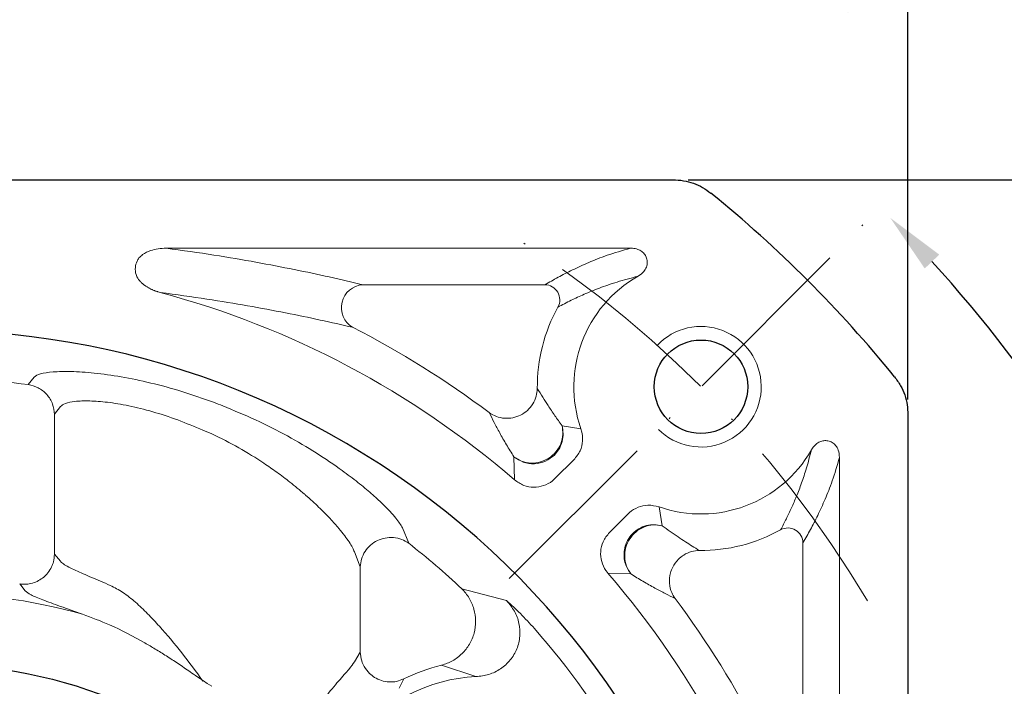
# Model space of a CAD drawing. Header units: millimetres. Extents: x 8988 to 9844, y -574 to 31.
# Tile 6 of 14: x 9132 to 9197, y -144 to -100. Entities that reach past the tile are written whole.
import ezdxf

# ---------------------------------------------------------------- set-up
doc = ezdxf.new("R2010")
doc.units = ezdxf.units.MM
doc.header["$PDSIZE"] = -5
doc.linetypes.add('ACAD_ISO10W100', pattern=[18, 12, -3, 0, -3])
doc.layers.get('0').update_dxf_attribs({"lineweight": 18})
doc.layers.get('Defpoints').update_dxf_attribs({"lineweight": 18})
for name, color, linetype, lineweight in [('中心线层', 7, 'ACAD_ISO10W100', 0), ('尺寸线层', 3, 'Continuous', 18), ('粗实线', 7, 'Continuous', 40)]:
    doc.layers.add(name, color=color, linetype=linetype, lineweight=lineweight)
doc.styles.add('工程字', font='txt')
doc.dimstyles.new('DIMSTYLE_17', dxfattribs={"dimtxt": 8, "dimasz": 12, "dimexe": 0.18, "dimexo": 1, "dimgap": 1, "dimtad": 1, "dimtih": 1, "dimtoh": 1, "dimdec": 3, "dimdsep": 46, "dimtxsty": 'Standard', "dimblk": '_CAXARROW', "dimcen": 0.09, "dimdle": 24, "dimadec": 0, "dimazin": 0, "dimtfac": 0.7, "dimtdec": 3, "dimtofl": 0, "dimtmove": 0, "dimatfit": 3, "dimfxl": 1, "dimtolj": 1, "dimarcsym": 0})
doc.dimstyles.new('ISO-25', dxfattribs={"dimtxt": 8, "dimasz": 4, "dimexe": 1.25, "dimexo": 1, "dimgap": 1.3, "dimtad": 1, "dimtxsty": '工程字', "dimcen": 2, "dimdle": 8, "dimadec": 0, "dimazin": 0, "dimtfac": 1, "dimtmove": 0, "dimatfit": 3, "dimfxl": 1, "dimarcsym": 0})

# ---------------------------------------------------------------- blocks, each defined once
blk = doc.blocks.new('*D116')
at = {"layer": 'Defpoints', "color": 0, "lineweight": 30}
for p in [(9190.774164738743, -99.01638735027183), (9060.77416473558, -126.3863589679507), (9190.774164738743, -126.3863589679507)]:
    blk.add_point(p, dxfattribs=at)
at = {"layer": '尺寸线层', "color": 0, "lineweight": -2}
for p, q in [((9060.77416473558, -125.3863589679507), (9060.77416473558, -97.76638735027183)), ((9190.774164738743, -125.3863589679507), (9190.774164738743, -97.76638735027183)), ((9064.77416473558, -99.01638735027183), (9186.774164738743, -99.01638735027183))]:
    blk.add_line(p, q, dxfattribs=at)
at = {"layer": '尺寸线层', "color": 0, "lineweight": 30}
for points in [[(9064.77416473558, -98.34972068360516), (9064.77416473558, -99.6830540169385), (9060.77416473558, -99.01638735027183)], [(9186.774164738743, -99.6830540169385), (9186.774164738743, -98.34972068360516), (9190.774164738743, -99.01638735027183)]]:
    blk.add_solid(points, dxfattribs=at)
at = {"layer": '尺寸线层', "color": 0, "insert": (9125.774164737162, -93.71638735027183), "char_height": 8, "attachment_point": 5, "style": '工程字'}
blk.add_mtext('130', dxfattribs=at)
blk = doc.blocks.new('*D117')
at = {"layer": 'Defpoints', "color": 0, "lineweight": 30}
for p in [(9175.183641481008, -110.7958357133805), (9229.959204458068, -110.7958357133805), (9175.183641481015, -240.7958357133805)]:
    blk.add_point(p, dxfattribs=at)
at = {"layer": '尺寸线层', "color": 0, "lineweight": -2}
for p, q in [((9176.183641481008, -110.7958357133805), (9231.209204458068, -110.7958357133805)), ((9229.959204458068, -236.7958357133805), (9229.959204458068, -114.7958357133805)), ((9176.183641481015, -240.7958357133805), (9231.209204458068, -240.7958357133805))]:
    blk.add_line(p, q, dxfattribs=at)
at = {"layer": '尺寸线层', "color": 0, "lineweight": 30}
for points in [[(9230.625871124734, -114.7958357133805), (9229.292537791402, -114.7958357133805), (9229.959204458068, -110.7958357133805)], [(9229.292537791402, -236.7958357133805), (9230.625871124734, -236.7958357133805), (9229.959204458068, -240.7958357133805)]]:
    blk.add_solid(points, dxfattribs=at)
at = {"layer": '尺寸线层', "color": 0, "insert": (9224.659204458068, -175.7958357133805), "char_height": 8, "attachment_point": 5, "rotation": 90, "style": '工程字'}
blk.add_mtext('130', dxfattribs=at)
blk = doc.blocks.new('*D118')
at = {"layer": 'Defpoints', "color": 0, "lineweight": 30}
for p in [(9158.967902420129, -111.3410005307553), (9092.580427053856, -240.2506708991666)]:
    blk.add_point(p, dxfattribs=at)
at = {"layer": '尺寸线层', "color": 0, "lineweight": -2}
blk.add_line((9110.012562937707, -206.4013510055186), (9094.41180568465, -236.6945420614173), dxfattribs=at)
at = {"layer": '尺寸线层', "color": 0, "lineweight": 30}
blk.add_solid([(9093.819117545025, -236.3893122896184), (9095.004493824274, -236.9997718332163), (9092.580427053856, -240.2506708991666)], dxfattribs=at)
at = {"layer": '尺寸线层', "color": 0, "insert": (9099.712685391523, -214.8254372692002), "char_height": 8, "attachment_point": 5, "rotation": 62.751885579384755, "style": '工程字'}
blk.add_mtext('∅145', dxfattribs=at)
blk = doc.blocks.new('_CAXARROW')
blk.add_hatch(color=0).paths.add_polyline_path([(0, 0), (-1, 0.125), (-1, -0.125)], flags=0)
blk = doc.blocks.new('*D119')
at = {"layer": 'Defpoints', "color": 0, "lineweight": 30}
for p in [(9073.5661338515, -111.9164845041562), (9177.982195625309, -239.6751869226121)]:
    blk.add_point(p, dxfattribs=at)
at = {"layer": '尺寸线层', "color": 0, "lineweight": -2}
for p, q in [((9125.684164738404, -175.7958357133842), (9125.864164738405, -175.7958357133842)), ((9125.774164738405, -175.8858357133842), (9125.774164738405, -175.7058357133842)), ((9189.679648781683, -253.9876539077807), (9181.779143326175, -244.3209579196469)), ((9209.763447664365, -253.9876539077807), (9189.679648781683, -253.9876539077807))]:
    blk.add_line(p, q, dxfattribs=at)
at = {"layer": '尺寸线层', "color": 0, "lineweight": -2, "xscale": 6, "yscale": 6, "zscale": 6, "rotation": 129.2588264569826}
blk.add_blockref('_CAXARROW', (9177.982195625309, -239.6751869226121), dxfattribs=at)
at = {"layer": '尺寸线层', "color": 0, "lineweight": 15, "insert": (9200.221548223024, -249.4876539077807), "char_height": 7, "attachment_point": 5, "style": '工程字'}
blk.add_mtext('\\A1;∅165', dxfattribs=at)
blk = doc.blocks.new('_FILLED')
at = {"linetype": 'ByBlock'}
blk.add_hatch(color=0, dxfattribs=at).paths.add_polyline_path([(0, 0), (-1, 0.1333333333), (-1, -0.1333333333)], flags=0)
blk = doc.blocks.new('*D121')
at = {"layer": 'Defpoints', "color": 0, "lineweight": 30}
for p in [(9191.139597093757, -111.8026720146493), (9165.683752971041, -137.2585161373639), (9212.472744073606, -152.9327196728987), (9055.893937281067, -175.7958357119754), (9199.071168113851, -175.7958357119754)]:
    blk.add_point(p, dxfattribs=at)
at = {"layer": '尺寸线层', "color": 0, "lineweight": -2}
blk.add_line((9200.071168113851, -175.7958357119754), (9216.73273040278, -175.7958357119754), dxfattribs=at)
blk.add_arc((9127.146433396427, -175.7958357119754), 88.33629700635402, 2.594660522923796, 42.40533947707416, dxfattribs=at)
at = {"layer": '尺寸线层', "color": 0, "lineweight": 30}
for points in [[(9192.855249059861, -115.7637701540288), (9191.891335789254, -116.6849916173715), (9189.60962803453, -113.3326410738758)], [(9214.725671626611, -171.8119548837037), (9216.058663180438, -171.7817672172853), (9215.48273040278, -175.7958357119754)]]:
    blk.add_solid(points, dxfattribs=at)
at = {"layer": '尺寸线层', "color": 0, "insert": (9213.655091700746, -139.9627761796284), "char_height": 8, "attachment_point": 5, "rotation": 292.49999999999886, "style": '工程字'}
blk.add_mtext('45%%d', dxfattribs=at)

msp = doc.modelspace()

# ---------------------------------------------------------------- linework, layer by layer
at = {"color": 7, "linetype": 'Continuous', "lineweight": 15}
for p, q in [((9141.532638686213, -115.3362498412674), (9172.366085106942, -115.3362498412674)), ((9166.678349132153, -117.7607693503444), (9154.58759909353, -117.7607693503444)), ((9132.78890039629, -123.8846213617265), (9132.38226190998, -124.3886084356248)), ((9134.121561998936, -126.3574988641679), (9134.51546115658, -125.8518428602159)), ((9134.121561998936, -126.3574988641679), (9134.121561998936, -135.6488050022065)), ((9144.56901850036, -127.647239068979), (9143.97931063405, -127.4211884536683)), ((9167.815948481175, -127.1149211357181), (9169.070808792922, -127.3130469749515)), ((9164.659811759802, -130.7074011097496), (9164.621877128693, -129.1830048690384)), ((9168.598624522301, -129.378686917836), (9167.369867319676, -130.6074441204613)), ((9186.230755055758, -129.2152100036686), (9186.230755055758, -160.014554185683)), ((9174.2574038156, -132.5025216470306), (9174.455078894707, -133.7540515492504)), ((9170.966646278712, -134.2002817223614), (9172.19210287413, -132.9748251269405)), ((9157.639600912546, -134.9184096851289), (9157.21679909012, -133.8990510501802)), ((9183.80923068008, -146.9824009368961), (9183.80923068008, -134.8916508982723)), ((9134.121561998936, -135.6488050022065), (9134.51546115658, -136.1126334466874)), ((9154.03286797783, -135.4867548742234), (9154.426767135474, -136.4840150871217)), ((9154.426767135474, -142.1367407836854), (9154.426767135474, -136.4840150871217)), ((9170.866633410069, -136.9102702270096), (9172.386995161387, -136.9481229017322)), ((9132.189023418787, -138.0768151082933), (9131.817669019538, -137.6166821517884)), ((9164.136829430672, -138.7233466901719), (9161.164422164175, -137.9289657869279)), ((9154.03286797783, -142.7892477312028), (9154.426767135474, -142.1367407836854)), ((9159.819245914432, -143.0096210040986), (9162.095783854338, -143.7674344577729)), ((9157.30517787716, -143.9212889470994), (9156.99550939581, -144.5294202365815))]:
    msp.add_line(p, q, dxfattribs=at)
for centre, radius, start, end in [((9177.039406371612, -124.5305940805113), 8.440414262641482, 119.6851260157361, 199.2480391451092), ((9125.774164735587, -175.7958357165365), 59.54041426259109, 49.2245088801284, 75.03738405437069), ((9154.693886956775, -119.2805824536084), 1.523525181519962, 94.00045687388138, 238.9959549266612), ((9166.660290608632, -118.7675735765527), 1.006966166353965, 331.8990428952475, 88.97242560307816), ((9177.039406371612, -124.5305940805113), 10.86493285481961, 150.8715534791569, 180.5570517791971), ((9125.774164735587, -175.7958357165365), 61.96493285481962, 53.09186970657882, 62.99640392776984), ((9125.774164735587, -175.7958357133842), 51.83020459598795, 82.67513226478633, 91.06373362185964), ((9125.774164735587, -175.7958357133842), 53.671973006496, 68.67676057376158, 69.37684776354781), ((9177.039406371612, -124.5305940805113), 8.443411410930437, 250.7622826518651, 330.2462990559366), ((9182.802425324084, -134.9097113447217), 1.006967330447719, 1.027682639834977, 118.1008488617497), ((9177.039406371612, -124.5305940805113), 10.86493285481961, 269.4429482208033, 299.1284465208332), ((9125.774164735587, -175.7958357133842), 51.83020459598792, 46.93626637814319, 52.06229397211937), ((9125.774164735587, -175.7958357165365), 59.54341141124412, 14.98402489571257, 40.77289729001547), ((9125.774164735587, -175.7958357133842), 37.58177344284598, 74.22867020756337, 90.54972149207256), ((9125.774164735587, -175.7958357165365), 61.96493285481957, 27.0035960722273, 36.90813029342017), ((9125.774164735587, -175.7958357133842), 53.45633123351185, 18.78553566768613, 41.21446433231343), ((9162.580244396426, -154.5458357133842), 11.86201784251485, 103.4595911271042, 116.4042963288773), ((9162.580244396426, -154.5458357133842), 10.78927846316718, 92.5735697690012, 141.802109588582)]:
    msp.add_arc(centre, radius, start, end, dxfattribs=at)
at = {"color": 0}
msp.add_arc((9177.039406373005, -124.5305940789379), 4, 224.9999999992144, 136.7632253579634, dxfattribs=at)
at = {"color": 7, "linetype": 'Continuous', "lineweight": 15}
for points, knots in [([(9141.532638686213, -115.3362498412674), (9141.181765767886, -115.3602895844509), (9140.63679059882, -115.397628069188), (9140.03468989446, -115.6927297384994), (9139.814694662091, -115.9059974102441), (9139.73616866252, -115.9821220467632)], [0, 0, 0, 0, 0.5375579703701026, 0.8349340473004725, 1, 1, 1, 1]), ([(9141.532638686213, -115.3362498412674), (9142.620093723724, -115.487525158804), (9144.789704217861, -115.7893385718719), (9147.541190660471, -116.2670080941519), (9150.070348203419, -116.7530627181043), (9152.422252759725, -117.2513565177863), (9153.860133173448, -117.5896279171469), (9154.58759909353, -117.7607693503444)], [0, 0, 0, 0, 0.1994365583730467, 0.3979011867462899, 0.5967865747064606, 0.7960024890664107, 1, 1, 1, 1]), ([(9172.366085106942, -115.3362498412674), (9171.826149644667, -115.4926502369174), (9170.740601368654, -115.8070955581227), (9169.563318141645, -116.2911075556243), (9168.491644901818, -116.7787171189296), (9167.53288595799, -117.2691689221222), (9166.963486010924, -117.5967349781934), (9166.678349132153, -117.7607693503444)], [0, 0, 0, 0, 0.1977208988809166, 0.3975208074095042, 0.5987606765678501, 0.7990724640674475, 1, 1, 1, 1]), ([(9172.859414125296, -117.1978258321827), (9172.996261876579, -117.1053483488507), (9173.229098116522, -116.948004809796), (9173.424789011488, -116.6115077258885), (9173.492944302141, -116.2979808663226), (9173.452005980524, -116.0023740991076), (9173.317569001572, -115.7469968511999), (9173.111164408, -115.5431687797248), (9172.82924814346, -115.393161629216), (9172.567411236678, -115.3369421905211), (9172.406567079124, -115.3363890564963), (9172.366085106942, -115.3362498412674)], [0, 0, 0, 0, 0.1793291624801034, 0.3051151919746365, 0.4108164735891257, 0.5169403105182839, 0.6133031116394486, 0.7116591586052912, 0.8231590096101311, 0.9554918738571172, 1, 1, 1, 1]), ([(9139.583203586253, -117.2059320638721), (9139.5691476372, -117.1677867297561), (9139.499818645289, -116.9796402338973), (9139.465624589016, -116.6298051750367), (9139.565699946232, -116.246052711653), (9139.689455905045, -116.0544457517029), (9139.73616866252, -115.9821220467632)], [0, 0, 0, 0, 0.0949859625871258, 0.4685049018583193, 0.7993825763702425, 1, 1, 1, 1]), ([(9139.583203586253, -117.2059320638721), (9139.593486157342, -117.2251147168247), (9139.617245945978, -117.2694397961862), (9139.658944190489, -117.3361660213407), (9139.707847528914, -117.405962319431), (9139.751608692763, -117.4617218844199), (9139.797304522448, -117.5157424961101), (9139.844884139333, -117.5680107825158), (9139.904660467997, -117.6279835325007), (9139.96684430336, -117.6852809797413), (9140.031205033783, -117.7399337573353), (9140.097538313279, -117.7920113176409), (9140.16565541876, -117.8415708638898), (9140.235393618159, -117.8886719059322), (9140.306610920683, -117.9333661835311), (9140.37917662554, -117.9757111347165), (9140.452975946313, -118.0157294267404), (9140.527907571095, -118.0535040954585), (9140.603872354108, -118.0890128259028), (9140.680782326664, -118.1223266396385), (9140.758566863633, -118.1534538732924), (9140.837149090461, -118.182446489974), (9140.916477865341, -118.2092471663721), (9141.019329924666, -118.2412388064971), (9141.096592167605, -118.2610678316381), (9141.14683179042, -118.2739616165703)], [0, 0, 0, 0, 0.0330058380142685, 0.0762661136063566, 0.119524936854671, 0.1627794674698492, 0.1844020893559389, 0.2276550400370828, 0.2709057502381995, 0.3141560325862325, 0.3574060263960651, 0.4006545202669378, 0.4439015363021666, 0.4871488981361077, 0.5303953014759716, 0.5736420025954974, 0.6168877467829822, 0.6601330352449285, 0.7033785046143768, 0.7466238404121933, 0.789868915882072, 0.8331132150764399, 0.8763582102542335, 0.9196021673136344, 1, 1, 1, 1]), ([(9172.859432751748, -117.1979003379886), (9172.376957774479, -117.3258530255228), (9171.389397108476, -117.5877547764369), (9170.284923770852, -117.9810483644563), (9169.286345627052, -118.3878466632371), (9168.37785918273, -118.8087609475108), (9167.833999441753, -119.0928023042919), (9167.548554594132, -119.2418814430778)], [0, 0, 0, 0, 0.1937404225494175, 0.3965602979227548, 0.5999095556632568, 0.7900124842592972, 1, 1, 1, 1]), ([(9141.146829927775, -118.274170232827), (9142.201584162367, -118.4184607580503), (9144.30585396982, -118.7063251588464), (9147.000371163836, -119.1585292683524), (9149.488699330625, -119.6239694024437), (9151.79902322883, -120.1027850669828), (9153.203697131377, -120.424751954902), (9153.909121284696, -120.5864430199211)], [0, 0, 0, 0, 0.1976233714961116, 0.394265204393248, 0.5969659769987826, 0.7975971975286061, 1, 1, 1, 1]), ([(9144.67850012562, -125.5633116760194), (9143.980465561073, -125.3148360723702), (9142.587273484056, -124.8189089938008), (9140.507596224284, -124.2588415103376), (9138.52869071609, -123.8480537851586), (9136.725809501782, -123.5991865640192), (9135.189695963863, -123.5015309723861), (9133.986049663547, -123.5316847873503), (9133.118414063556, -123.6587561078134), (9132.898938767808, -123.8091955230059), (9132.78890039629, -123.8846213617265)], [0, 0, 0, 0, 0.1258824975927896, 0.2512461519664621, 0.3759857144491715, 0.5004534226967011, 0.6249707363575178, 0.7495412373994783, 0.8744274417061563, 1, 1, 1, 1]), ([(9132.38226190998, -124.3886084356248), (9132.607775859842, -124.4430408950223), (9133.074107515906, -124.5555996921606), (9133.649328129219, -125.0245898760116), (9134.04318010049, -125.6526025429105), (9134.096012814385, -126.1277324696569), (9134.121561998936, -126.3574988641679)], [0, 0, 0, 0, 0.2417954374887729, 0.4999995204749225, 0.7582065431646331, 1, 1, 1, 1]), ([(9162.986195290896, -126.2487091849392), (9163.138494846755, -126.3419423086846), (9163.449093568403, -126.5320813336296), (9163.995110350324, -126.6435681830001), (9164.552154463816, -126.6112828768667), (9165.075928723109, -126.4300022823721), (9165.535959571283, -126.1150304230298), (9165.893492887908, -125.6861351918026), (9166.128831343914, -125.1770164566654), (9166.159801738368, -124.8141529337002), (9166.174987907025, -124.6362247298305)], [0, 0, 0, 0, 0.1225854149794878, 0.2499998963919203, 0.3749537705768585, 0.5000001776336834, 0.6225856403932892, 0.7500000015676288, 0.8774138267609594, 1, 1, 1, 1]), ([(9167.815948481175, -127.1149211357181), (9167.654240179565, -126.88953501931), (9167.314813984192, -126.416448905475), (9166.90537263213, -125.7996805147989), (9166.518639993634, -125.2024158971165), (9166.294125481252, -124.8325123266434), (9166.174987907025, -124.6362247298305)], [0, 0, 0, 0, 0.2382299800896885, 0.5000454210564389, 0.7347014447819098, 1, 1, 1, 1]), ([(9134.51546115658, -125.8518428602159), (9134.605190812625, -125.7732666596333), (9134.776087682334, -125.6236123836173), (9135.34810678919, -125.5116779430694), (9135.92929372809, -125.4710829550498), (9136.616194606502, -125.4691145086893), (9137.626850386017, -125.5390872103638), (9139.050912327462, -125.773422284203), (9140.636806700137, -126.1713275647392), (9142.313210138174, -126.7080253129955), (9143.422242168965, -127.1827390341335), (9143.97931063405, -127.4211884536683)], [0, 0, 0, 0, 0.1313820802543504, 0.2502270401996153, 0.31554054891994, 0.3788347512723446, 0.4995048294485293, 0.6230694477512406, 0.7486548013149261, 0.8737489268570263, 1, 1, 1, 1]), ([(9157.21679909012, -133.8990510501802), (9157.102239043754, -133.6989432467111), (9156.866172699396, -133.2865942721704), (9156.065300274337, -132.438940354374), (9155.173350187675, -131.6189283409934), (9154.275949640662, -130.8728539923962), (9153.079959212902, -129.9674899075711), (9151.539452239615, -128.9221842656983), (9149.603754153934, -127.7840992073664), (9147.513902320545, -126.7140909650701), (9146.02775872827, -126.101692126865), (9145.2908558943, -125.7980347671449)], [0, 0, 0, 0, 0.121187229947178, 0.2497225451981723, 0.3311044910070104, 0.4139834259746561, 0.4993540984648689, 0.6250545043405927, 0.7497770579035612, 0.8759272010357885, 1, 1, 1, 1]), ([(9162.986195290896, -126.2487091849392), (9163.092690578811, -126.4644534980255), (9163.305650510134, -126.8958800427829), (9163.67794380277, -127.5996561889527), (9164.100689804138, -128.3455994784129), (9164.45288397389, -128.9114791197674), (9164.621877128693, -129.1830048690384)], [0, 0, 0, 0, 0.2500011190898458, 0.4999302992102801, 0.760051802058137, 1, 1, 1, 1]), ([(9167.815948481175, -127.1149211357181), (9167.846861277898, -127.310479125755), (9167.910279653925, -127.7116712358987), (9167.757686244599, -128.3279099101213), (9167.43009350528, -128.87191733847), (9166.95648403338, -129.2881084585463), (9166.382924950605, -129.5499336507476), (9165.752495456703, -129.6262249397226), (9165.127772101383, -129.5132777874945), (9164.787661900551, -129.2912372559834), (9164.621877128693, -129.1830048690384)], [0, 0, 0, 0, 0.1218604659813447, 0.2499997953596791, 0.3781389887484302, 0.4999997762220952, 0.6218601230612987, 0.7500002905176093, 0.8781390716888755, 1, 1, 1, 1]), ([(9167.306276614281, -129.0612996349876), (9167.404455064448, -128.9483398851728), (9167.635041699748, -128.6830371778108), (9167.838598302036, -128.1876542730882), (9167.917285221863, -127.6335702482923), (9167.849727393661, -127.2878041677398), (9167.815948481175, -127.1149211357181)], [0, 0, 0, 0, 0.2128679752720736, 0.4999519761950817, 0.7499760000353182, 1, 1, 1, 1]), ([(9168.598624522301, -129.378686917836), (9168.754088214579, -129.1869736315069), (9169.051234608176, -128.8205413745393), (9169.212349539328, -128.1323698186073), (9169.172447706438, -127.6269087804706), (9169.087558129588, -127.3647690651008), (9169.070808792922, -127.3130469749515)], [0, 0, 0, 0, 0.3288644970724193, 0.6285769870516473, 0.9267155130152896, 1, 1, 1, 1]), ([(9144.56901850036, -127.647239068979), (9145.172904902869, -127.9499764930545), (9146.378709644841, -128.5544647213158), (9147.796277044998, -129.4441029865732), (9148.909938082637, -130.2168696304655), (9149.817704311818, -130.9001930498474), (9150.468335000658, -131.4354988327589), (9150.833527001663, -131.7545870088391), (9151.055854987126, -131.9509244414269), (9151.353957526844, -132.2209501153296), (9151.736811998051, -132.5859103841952), (9152.088250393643, -132.9359131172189), (9152.41750537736, -133.2779633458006), (9152.729551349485, -133.6194489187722), (9153.062892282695, -134.0044544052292), (9153.392338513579, -134.4147845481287), (9153.696520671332, -134.8413877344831), (9153.92150046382, -135.2085471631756), (9153.996459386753, -135.3958024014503), (9154.03286797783, -135.4867548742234)], [0, 0, 0, 0, 0.1251537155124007, 0.2498995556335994, 0.3181876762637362, 0.3929346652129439, 0.481770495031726, 0.4981456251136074, 0.5004249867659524, 0.5479687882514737, 0.5895792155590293, 0.6252585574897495, 0.6694071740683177, 0.7110063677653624, 0.7500711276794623, 0.8151034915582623, 0.8754246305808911, 0.9394920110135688, 1, 1, 1, 1]), ([(9184.369696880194, -128.7208267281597), (9184.26104754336, -129.1365697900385), (9184.04376350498, -129.9679999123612), (9183.71305919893, -130.935495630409), (9183.386900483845, -131.7981581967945), (9183.045209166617, -132.5814389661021), (9182.69637738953, -133.3197385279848), (9182.45410713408, -133.7813777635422), (9182.328118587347, -134.0214454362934)], [0, 0, 0, 0, 0.1653162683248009, 0.3306102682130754, 0.4994869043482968, 0.6587560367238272, 0.8225418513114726, 1, 1, 1, 1]), ([(9186.230755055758, -129.2152100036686), (9186.218153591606, -129.050691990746), (9186.196612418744, -128.7694618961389), (9186.000267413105, -128.4315044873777), (9185.759862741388, -128.2154589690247), (9185.481432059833, -128.1043998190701), (9185.193272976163, -128.0958658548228), (9184.916680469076, -128.1748582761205), (9184.649833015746, -128.3446727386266), (9184.471546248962, -128.5439607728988), (9184.390837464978, -128.6842325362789), (9184.369771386, -128.7208453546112)], [0, 0, 0, 0, 0.1789182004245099, 0.3058460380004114, 0.4120253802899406, 0.5186635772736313, 0.6146346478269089, 0.7117009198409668, 0.8217992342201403, 0.9534872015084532, 1, 1, 1, 1]), ([(9164.621877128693, -129.1830048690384), (9164.82021297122, -129.3142275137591), (9165.231142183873, -129.5861058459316), (9165.989380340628, -129.6802750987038), (9166.735987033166, -129.5178799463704), (9167.120628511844, -129.2099316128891), (9167.306276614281, -129.0612996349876)], [0, 0, 0, 0, 0.2413259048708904, 0.4999997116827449, 0.758673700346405, 1, 1, 1, 1]), ([(9186.230755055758, -129.2152100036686), (9186.073486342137, -129.7569546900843), (9185.760173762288, -130.8362248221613), (9185.276585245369, -132.0121257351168), (9184.794033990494, -133.0711889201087), (9184.303423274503, -134.0323661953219), (9183.976473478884, -134.6008550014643), (9183.80923068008, -134.8916508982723)], [0, 0, 0, 0, 0.1990355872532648, 0.3965210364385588, 0.5990011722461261, 0.7948793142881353, 1, 1, 1, 1]), ([(9164.659815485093, -130.7073973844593), (9164.859565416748, -130.8471983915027), (9165.24433218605, -131.1164890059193), (9165.94127628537, -131.2322284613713), (9166.606342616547, -131.1266183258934), (9167.083562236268, -130.8742304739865), (9167.307345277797, -130.6657037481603), (9167.369867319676, -130.6074441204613)], [0, 0, 0, 0, 0.2433586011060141, 0.4687676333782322, 0.6914608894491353, 0.9137982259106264, 1, 1, 1, 1]), ([(9174.25740009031, -132.5025216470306), (9174.010635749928, -132.4449795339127), (9173.544729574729, -132.3363365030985), (9172.850052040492, -132.4985539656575), (9172.420656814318, -132.7551543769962), (9172.22669156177, -132.9415807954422), (9172.19210287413, -132.9748251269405)], [0, 0, 0, 0, 0.3374871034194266, 0.637196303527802, 0.9353033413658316, 1, 1, 1, 1]), ([(9172.386995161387, -136.9481229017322), (9172.278733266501, -136.782404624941), (9172.056631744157, -136.4424301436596), (9171.957330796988, -135.8898227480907), (9171.98594254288, -135.4647349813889), (9172.079131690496, -135.058509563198), (9172.281801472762, -134.6134115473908), (9172.698108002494, -134.1399363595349), (9173.242083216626, -133.8123056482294), (9173.858330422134, -133.6597222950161), (9174.259521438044, -133.7231393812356), (9174.455078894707, -133.7540515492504)], [0, 0, 0, 0, 0.1218145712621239, 0.249905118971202, 0.3337930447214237, 0.3783739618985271, 0.5001889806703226, 0.622003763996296, 0.7500945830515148, 0.8781855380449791, 1, 1, 1, 1]), ([(9174.455078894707, -133.7540515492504), (9174.285326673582, -133.720662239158), (9173.939752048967, -133.6526896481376), (9173.408141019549, -133.7272508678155), (9172.908215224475, -133.9228080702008), (9172.640303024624, -134.1514238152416), (9172.508700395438, -134.2637234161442)], [0, 0, 0, 0, 0.2456085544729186, 0.4999998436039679, 0.7543921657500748, 1, 1, 1, 1]), ([(9176.933775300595, -135.3950121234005), (9176.775083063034, -135.2989511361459), (9176.472197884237, -135.1156060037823), (9176.004179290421, -134.8169857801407), (9175.519060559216, -134.4981585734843), (9175.008228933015, -134.1526581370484), (9174.634680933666, -133.8834749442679), (9174.455078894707, -133.7540515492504)], [0, 0, 0, 0, 0.2146879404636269, 0.4097604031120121, 0.6075176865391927, 0.8112943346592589, 1, 1, 1, 1]), ([(9154.426767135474, -136.4840150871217), (9154.444392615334, -136.3077044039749), (9154.480338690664, -135.9481296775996), (9154.72289977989, -135.4455266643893), (9155.086676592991, -135.02376219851), (9155.548480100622, -134.7181636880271), (9156.074338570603, -134.542484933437), (9156.632511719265, -134.5149725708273), (9157.180707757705, -134.6322512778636), (9157.488621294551, -134.824261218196), (9157.639600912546, -134.9184096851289)], [0, 0, 0, 0, 0.1225831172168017, 0.2500006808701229, 0.3774188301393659, 0.5000006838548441, 0.6225829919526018, 0.7500002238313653, 0.8774173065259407, 1, 1, 1, 1]), ([(9170.966646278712, -134.2002817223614), (9170.807384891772, -134.396922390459), (9170.50590361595, -134.7691625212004), (9170.346657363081, -135.4668979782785), (9170.411953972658, -136.1368501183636), (9170.631593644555, -136.6197932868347), (9170.818396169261, -136.8506556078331), (9170.866633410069, -136.9102702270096)], [0, 0, 0, 0, 0.2523737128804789, 0.4777425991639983, 0.7003220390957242, 0.9226154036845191, 1, 1, 1, 1]), ([(9172.508700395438, -134.2637234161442), (9172.38430254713, -134.4126156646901), (9172.17261332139, -134.6659872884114), (9171.991352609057, -135.1265014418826), (9171.912635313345, -135.585496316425), (9171.950959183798, -136.0511923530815), (9172.093043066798, -136.5252640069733), (9172.279228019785, -136.7930966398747), (9172.386995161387, -136.9481229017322)], [0, 0, 0, 0, 0.1971033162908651, 0.3354129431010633, 0.4999915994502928, 0.6685000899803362, 0.8081219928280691, 1, 1, 1, 1]), ([(9134.121561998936, -135.6488050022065), (9134.107845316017, -135.8174762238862), (9134.084647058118, -136.1027404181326), (9133.92607904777, -136.5233013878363), (9133.712293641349, -136.8684159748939), (9133.412736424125, -137.1764179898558), (9133.071363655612, -137.4112475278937), (9132.670301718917, -137.5740854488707), (9132.242949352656, -137.6535808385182), (9131.958325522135, -137.6288859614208), (9131.817669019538, -137.6166821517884)], [0, 0, 0, 0, 0.1478020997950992, 0.249969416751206, 0.3905859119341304, 0.4999632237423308, 0.6235192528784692, 0.7499816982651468, 0.8764449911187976, 1, 1, 1, 1]), ([(9176.933775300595, -135.3950121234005), (9176.755868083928, -135.4101673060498), (9176.393048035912, -135.4410744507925), (9175.915669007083, -135.6620771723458), (9175.480468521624, -136.0064287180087), (9175.179758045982, -136.421715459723), (9174.969349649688, -136.9674221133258), (9174.913483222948, -137.555109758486), (9175.047713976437, -138.1475999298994), (9175.240797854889, -138.4554626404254), (9175.321290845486, -138.5838047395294)], [0, 0, 0, 0, 0.12262297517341, 0.2500745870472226, 0.353761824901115, 0.5000800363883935, 0.5924171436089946, 0.7499910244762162, 0.8957760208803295, 1, 1, 1, 1]), ([(9134.51546115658, -136.1126334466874), (9134.57002502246, -136.1696522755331), (9134.677205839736, -136.2816554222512), (9135.04141005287, -136.4876952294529), (9135.626366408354, -136.7684843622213), (9136.51470348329, -137.1490052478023), (9137.394786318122, -137.5265613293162), (9137.825839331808, -137.7114833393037)], [0, 0, 0, 0, 0.1722722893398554, 0.3383976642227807, 0.4985022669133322, 0.7543729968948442, 1, 1, 1, 1]), ([(9172.386995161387, -136.9481229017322), (9172.658510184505, -137.1171085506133), (9173.224388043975, -137.4692998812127), (9173.970336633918, -137.8920592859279), (9174.674119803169, -138.264347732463), (9175.105546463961, -138.4773088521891), (9175.321290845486, -138.5838047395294)], [0, 0, 0, 0, 0.2399394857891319, 0.5000697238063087, 0.7499988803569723, 1, 1, 1, 1]), ([(9137.825839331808, -137.7114833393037), (9138.10973230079, -137.8566638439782), (9138.676864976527, -138.1466907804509), (9139.513216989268, -138.818042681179), (9140.315120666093, -139.5841096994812), (9141.351888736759, -140.6927765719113), (9142.603336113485, -142.1705300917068), (9143.520504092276, -143.4308793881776), (9143.97931063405, -144.0613598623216)], [0, 0, 0, 0, 0.1246756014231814, 0.2490643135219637, 0.3746362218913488, 0.5003674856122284, 0.7500625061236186, 1, 1, 1, 1]), ([(9135.988842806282, -139.6288604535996), (9135.477744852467, -139.4457644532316), (9134.447168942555, -139.0765703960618), (9133.317012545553, -138.6656732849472), (9132.490184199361, -138.3240164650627), (9132.289335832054, -138.1591543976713), (9132.189023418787, -138.0768151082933)], [0, 0, 0, 0, 0.2485382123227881, 0.501151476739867, 0.7508533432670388, 1, 1, 1, 1]), ([(9161.164422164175, -137.9289657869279), (9161.340191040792, -138.1284591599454), (9161.691432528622, -138.5271096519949), (9161.99515943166, -139.2769534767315), (9162.113907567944, -140.0735290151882), (9162.016371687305, -140.8801710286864), (9161.699708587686, -141.6275798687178), (9161.201461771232, -142.2572209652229), (9160.56851177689, -142.7539063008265), (9160.068877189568, -142.9244250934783), (9159.819245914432, -143.0096210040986)], [0, 0, 0, 0, 0.1249982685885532, 0.2497858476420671, 0.3748038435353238, 0.5006715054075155, 0.6264797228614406, 0.7513317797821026, 0.8757584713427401, 1, 1, 1, 1]), ([(9162.095783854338, -143.7674344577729), (9162.386290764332, -143.7330697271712), (9162.964704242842, -143.6646478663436), (9163.75800884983, -143.2745059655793), (9164.404334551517, -142.6880453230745), (9164.855945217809, -141.9403065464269), (9165.05508700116, -141.0901194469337), (9164.998120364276, -140.2212734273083), (9164.696491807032, -139.3922433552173), (9164.32387151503, -138.9468984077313), (9164.136825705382, -138.7233466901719)], [0, 0, 0, 0, 0.1264642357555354, 0.251796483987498, 0.3766039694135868, 0.5008546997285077, 0.6246815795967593, 0.7491733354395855, 0.8740914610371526, 1, 1, 1, 1]), ([(9165.986614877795, -140.5745626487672), (9165.673697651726, -140.2349159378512), (9165.04634870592, -139.5539786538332), (9164.44049006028, -139.0006692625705), (9164.136829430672, -138.7233466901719)], [0, 0, 0, 0, 0.4987929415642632, 1, 1, 1, 1]), ([(9144.56901850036, -144.4070220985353), (9143.699348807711, -143.8568501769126), (9143.154857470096, -143.4591039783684), (9142.34408337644, -142.9041493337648), (9141.570019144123, -142.3993625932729), (9140.834213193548, -141.9438110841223), (9139.59635963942, -141.2193548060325), (9138.001954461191, -140.3631974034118), (9136.592139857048, -139.8489293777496), (9135.988842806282, -139.6288604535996)], [0, 0, 0, 0, 0.1125478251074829, 0.2188916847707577, 0.3189796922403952, 0.4127587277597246, 0.5001761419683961, 0.7861121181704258, 1, 1, 1, 1]), ([(9157.30517787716, -143.9212889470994), (9157.152151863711, -143.9817250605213), (9156.84109022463, -144.104575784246), (9156.329752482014, -144.1345529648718), (9155.82827461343, -144.0433451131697), (9155.39022324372, -143.8406909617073), (9154.991688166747, -143.531592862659), (9154.699767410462, -143.1542239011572), (9154.479193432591, -142.6686946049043), (9154.446309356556, -142.3350298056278), (9154.426767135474, -142.1367407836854)], [0, 0, 0, 0, 0.1230012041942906, 0.2500290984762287, 0.3770566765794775, 0.500058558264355, 0.6056081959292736, 0.7500396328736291, 0.8514545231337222, 1, 1, 1, 1]), ([(9151.145997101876, -146.5825767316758), (9151.462727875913, -146.0907448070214), (9152.093606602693, -145.1110916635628), (9153.012039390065, -144.0169794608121), (9153.744242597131, -143.218791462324), (9153.936456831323, -142.9327306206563), (9154.03286797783, -142.7892477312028)], [0, 0, 0, 0, 0.2511760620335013, 0.5003038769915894, 0.7493615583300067, 1, 1, 1, 1])]:
    msp.add_open_spline(points, degree=3, knots=knots, dxfattribs=at)
at = {"layer": '中心线层', "color": 0}
msp.add_line((9164.311484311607, -137.2585161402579), (9189.767328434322, -111.8026720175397), dxfattribs=at)
msp.add_arc((9125.774164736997, -175.7958357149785), 72.5, 30.73804975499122, 59.26195024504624, dxfattribs=at)
at = {"layer": '粗实线', "linetype": 'Continuous', "lineweight": 30}
for p, q in [((9076.364687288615, -110.7958287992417), (9175.183641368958, -110.7958287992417)), ((9190.774163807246, -126.3863624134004), (9190.774163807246, -170.1130972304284))]:
    msp.add_line(p, q, dxfattribs=at)
for centre, radius in [((9177.039406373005, -124.5305940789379), 3.1), ((9125.774164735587, -175.7958357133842), 32.89217911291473)]:
    msp.add_circle(centre, radius, dxfattribs=at)
for radius, start, end in [(82.50000000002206, 39.00655517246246, 50.99344482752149), (55, 246.1041707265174, 230.5183506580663)]:
    msp.add_arc((9125.774164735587, -175.7958357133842), radius, start, end, dxfattribs=at)
for points, knots in [([(9175.183641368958, -110.7958287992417), (9175.416593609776, -110.8083822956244), (9176.096788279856, -110.845037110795), (9176.975611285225, -111.1600138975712), (9177.519091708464, -111.5553282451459), (9177.700432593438, -111.6872311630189)], [0, 0, 0, 0, 0.2576475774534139, 0.7523023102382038, 1, 1, 1, 1]), ([(9189.882765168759, -123.8695711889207), (9190.022676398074, -124.0631624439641), (9190.424972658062, -124.6198085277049), (9190.72927861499, -125.5023896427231), (9190.763074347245, -126.1679656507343), (9190.774163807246, -126.3863624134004)], [0, 0, 0, 0, 0.2637635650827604, 0.7584172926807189, 1, 1, 1, 1])]:
    msp.add_open_spline(points, degree=3, knots=knots, dxfattribs=at)

# ---------------------------------------------------------------- dimensions: what is measured, and where the dimension line sits
at = {"layer": '尺寸线层'}
dim = msp.add_linear_dim(base=(9190.774164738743, -99.01638735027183), p1=(9060.77416473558, -126.3863589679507), p2=(9190.774164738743, -126.3863589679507), dimstyle='ISO-25', dxfattribs=at)
dim.commit()
dim.dimension.update_dxf_attribs({"geometry": '*D116', "text_midpoint": (9125.774164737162, -93.71638735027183)})
dim = msp.add_linear_dim(base=(9229.959204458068, -110.7958357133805), p1=(9175.183641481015, -240.7958357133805), p2=(9175.183641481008, -110.7958357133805), angle=90, dimstyle='ISO-25', dxfattribs=at)
dim.commit()
dim.dimension.update_dxf_attribs({"geometry": '*D117', "text_midpoint": (9224.659204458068, -175.7958357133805)})
dim = msp.add_diameter_dim_2p(p1=(9158.967902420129, -111.3410005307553), p2=(9092.580427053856, -240.2506708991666), dimstyle='ISO-25', override={"dimtxsty": '工程字'}, dxfattribs=at)
dim.commit()
dim.dimension.update_dxf_attribs({"geometry": '*D118', "text_midpoint": (9104.424556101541, -217.2520139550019), "dimtype": 163})
dim = msp.add_angular_dim_2l(base=(9212.472744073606, -152.9327196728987), line1=((9165.683752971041, -137.2585161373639), (9191.139597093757, -111.8026720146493)), line2=((9055.893937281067, -175.7958357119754), (9199.071168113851, -175.7958357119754)), dimstyle='ISO-25', dxfattribs=at)
dim.commit()
dim.dimension.update_dxf_attribs({"geometry": '*D121', "text_midpoint": (9213.655091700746, -139.9627761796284)})
at = {"layer": '尺寸线层', "lineweight": 15}
dim = msp.add_diameter_dim_2p(p1=(9073.5661338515, -111.9164845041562), p2=(9177.982195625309, -239.6751869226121), dimstyle='DIMSTYLE_17', override={"dimtxt": 7, "dimasz": 6, "dimgap": 1, "dimtxsty": '工程字', "dimtol": 0, "dimldrblk": '_FILLED'}, dxfattribs=at)
dim.commit()
dim.dimension.update_dxf_attribs({"geometry": '*D119', "text_midpoint": (9200.221548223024, -253.9876539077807), "dimtype": 163})

doc.saveas('drawing.dxf')
